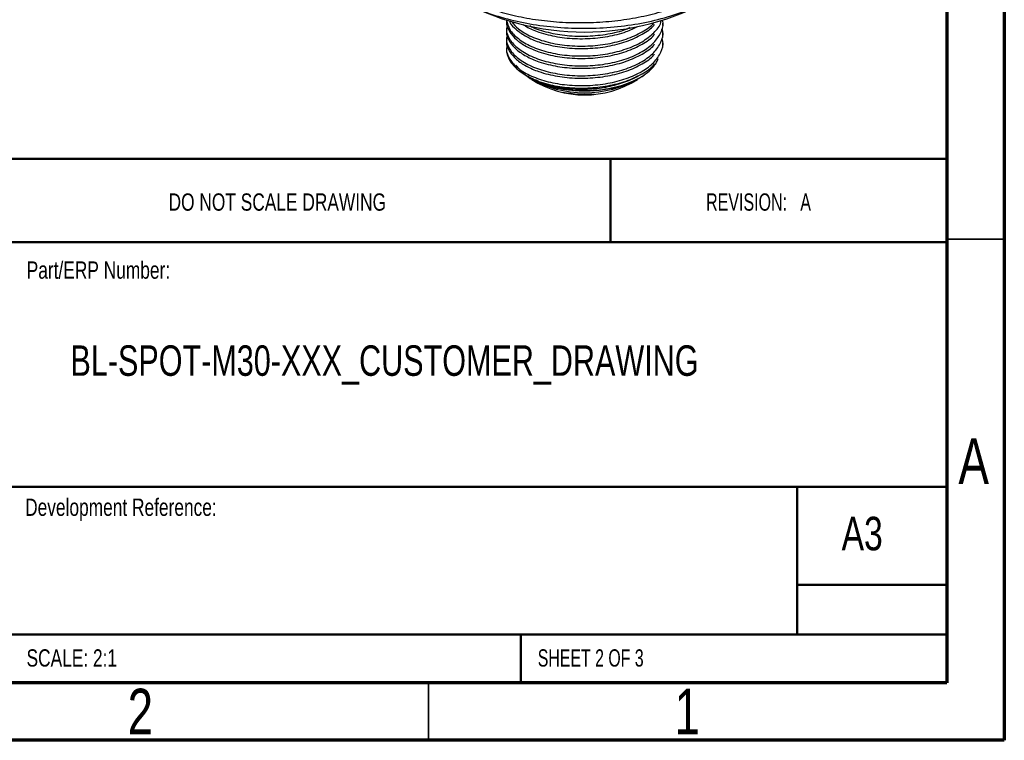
# Paper-space layout 'Mounting Plate ' of a CAD drawing. Header units: millimetres. Extents: x 15 to 415, y 5 to 292.
# Tile 20 of 33: x 329 to 415, y 5 to 68. Entities that reach past the tile are written whole.
import ezdxf

# ---------------------------------------------------------------- set-up
doc = ezdxf.new("R2010")
doc.units = ezdxf.units.MM
doc.layers.add('THICCC', color=7, linetype='Continuous', lineweight=35)
doc.styles.add('SLDTEXTSTYLE0', font='TXT', dxfattribs={"width": 0.75})
doc.styles.add('SLDTEXTSTYLE1', font='TXT', dxfattribs={"width": 0.692308})
doc.styles.add('SLDTEXTSTYLE2', font='TXT', dxfattribs={"width": 0.6875})

psp = doc.layouts.new('Mounting Plate ')

# ---------------------------------------------------------------- linework, layer by layer
at = {"color": 7, "linetype": 'Continuous', "lineweight": 70}
for p, q in [((415, 292), (415, 5)), ((410, 287), (410, 10)), ((410, 10), (20, 10)), ((415, 5), (15, 5))]:
    psp.add_line(p, q, dxfattribs=at)
at = {"color": 7, "linetype": 'Continuous', "lineweight": 25}
for p, q in [((371.754, 66.843), (371.754, 66.629)), ((385.336, 67.057), (385.336, 67.272)), ((371.754, 65.986), (371.754, 65.772)), ((385.336, 66.2), (385.336, 66.414)), ((371.754, 65.129), (371.754, 65.044)), ((385.336, 65.343), (385.336, 65.557)), ((372.574, 63.629), (373.25, 62.905)), ((373.116, 62.942), (373.22, 62.871)), ((373.548, 62.647), (373.749, 62.509)), ((373.89, 62.428), (373.838, 62.472)), ((383.397, 62.551), (382.535, 62.103)), ((383.341, 62.509), (383.542, 62.647)), ((383.539, 62.645), (383.711, 62.763)), ((376.762, 61.495), (375.628, 61.733))]:
    psp.add_line(p, q, dxfattribs=at)
at = {"color": 8, "linetype": 'Continuous', "lineweight": 25}
psp.add_line((383.522, 62.65), (383.397, 62.551), dxfattribs=at)
at = {"color": 7, "linetype": 'Continuous', "lineweight": 50}
for p, q in [((230, 55.474), (410, 55.474)), ((380.8, 48.25), (380.8, 55.474)), ((410, 48.25), (230, 48.25)), ((284.6, 27), (410, 27)), ((397, 14.25), (397, 27)), ((410, 18.5), (397, 18.5)), ((410, 14.198), (328.8, 14.198)), ((373, 10), (373, 14.25))]:
    psp.add_line(p, q, dxfattribs=at)
at = {"color": 7, "linetype": 'Continuous', "lineweight": 35}
for p, q in [((410, 48.5), (415, 48.5)), ((365, 10), (365, 5))]:
    psp.add_line(p, q, dxfattribs=at)
at = {"color": 7, "linetype": 'Continuous', "lineweight": 25}
for centre, radius, start, end in [((378.545, 89.014), 22.528, 240.21458, 299.78542), ((378.545, 70.832), 9.606, 240.04748, 299.95252), ((378.545, 69.545), 8.512, 237.41574, 302.58426), ((378.514, 70.902), 9.803, 258.90179, 275.10987)]:
    psp.add_arc(centre, radius, start, end, dxfattribs=at)
for points, knots in [([(367.244, 69.545), (367.553, 69.361), (368.381, 68.866), (369.991, 68.17), (372.078, 67.53), (374.374, 67.076), (376.776, 66.829), (379.26, 66.792), (381.712, 66.968), (384.101, 67.357), (386.321, 67.943), (388.35, 68.72), (390.093, 69.656), (391.529, 70.74), (392.456, 71.777), (393.027, 72.716), (393.209, 73.25), (393.301, 73.519)], [0, 0, 0, 0, 0.0420853, 0.1127595, 0.1854829, 0.2562018, 0.3289396, 0.4001921, 0.4735112, 0.5447589, 0.6180474, 0.6897317, 0.7634862, 0.8353139, 0.9092155, 0.9543611, 1, 1, 1, 1]), ([(366.936, 70.219), (367.422, 69.909), (368.346, 69.318), (370.033, 68.609), (371.823, 68.05), (373.766, 67.637), (375.831, 67.376), (377.974, 67.28), (380.121, 67.351), (382.212, 67.584), (384.215, 67.972), (386.109, 68.514), (387.834, 69.209), (389.15, 69.887), (389.777, 70.364), (389.992, 70.528)], [0, 0, 0, 0, 0.087868, 0.16742, 0.245563, 0.32356, 0.403031, 0.4831, 0.56285, 0.641382, 0.719089, 0.798302, 0.878317, 0.958218, 1, 1, 1, 1]), ([(371.784, 67.485), (371.774, 67.441), (371.701, 67.108), (371.988, 66.533), (372.582, 65.82), (373.45, 65.232), (374.418, 64.811), (375.602, 64.461), (377.02, 64.219), (378.807, 64.17), (380.572, 64.362), (382.21, 64.78), (383.557, 65.414), (384.382, 65.956), (384.604, 66.291), (384.629, 66.329)], [0, 0, 0, 0, 0.014659, 0.111423, 0.190909, 0.271939, 0.352631, 0.403719, 0.500483, 0.598928, 0.695691, 0.792454, 0.890899, 0.987662, 1, 1, 1, 1]), ([(371.837, 67.127), (371.801, 66.988), (371.688, 66.56), (371.999, 65.838), (372.726, 65.034), (373.877, 64.361), (375.339, 63.862), (377.02, 63.576), (378.806, 63.527), (380.573, 63.718), (382.204, 64.138), (383.582, 64.765), (384.627, 65.555), (385.213, 66.453), (385.43, 67.127), (385.314, 67.469), (385.305, 67.496)], [0, 0, 0, 0, 0.037981, 0.11712, 0.196259, 0.276773, 0.355913, 0.435052, 0.515566, 0.594705, 0.673844, 0.754359, 0.833498, 0.912637, 0.993151, 1, 1, 1, 1]), ([(371.837, 66.269), (371.801, 66.131), (371.688, 65.703), (371.999, 64.981), (372.726, 64.177), (373.877, 63.503), (375.339, 63.005), (377.02, 62.719), (378.806, 62.67), (380.573, 62.861), (382.204, 63.281), (383.582, 63.908), (384.625, 64.698), (385.22, 65.596), (385.427, 66.319), (385.286, 66.709), (385.258, 66.785)], [0, 0, 0, 0, 0.037515, 0.115685, 0.193855, 0.273382, 0.351552, 0.429722, 0.50925, 0.587419, 0.665589, 0.745117, 0.823286, 0.901456, 0.980984, 1, 1, 1, 1]), ([(371.775, 67.519), (371.84, 67.245), (371.974, 66.68), (372.737, 65.892), (373.874, 65.218), (375.34, 64.719), (377.02, 64.433), (378.806, 64.385), (380.574, 64.575), (382.201, 64.995), (383.591, 65.622), (384.592, 66.413), (385.131, 67.052), (385.184, 67.418), (385.191, 67.469)], [0, 0, 0, 0, 0.08461, 0.174224, 0.265397, 0.355012, 0.444627, 0.535799, 0.625414, 0.715029, 0.806201, 0.895816, 0.985431, 1, 1, 1, 1]), ([(372.024, 67.445), (372.034, 67.414), (372.119, 67.146), (372.611, 66.679), (373.442, 66.089), (374.42, 65.668), (375.601, 65.318), (377.021, 65.076), (378.807, 65.027), (380.572, 65.219), (382.21, 65.637), (383.557, 66.271), (384.382, 66.813), (384.604, 67.148), (384.629, 67.186)], [0, 0, 0, 0, 0.011868, 0.10026, 0.190368, 0.280101, 0.336913, 0.444518, 0.553992, 0.661597, 0.769201, 0.878675, 0.98628, 1, 1, 1, 1]), ([(372.223, 67.386), (372.393, 67.177), (372.787, 66.692), (373.884, 66.077), (375.337, 65.576), (377.021, 65.29), (378.807, 65.242), (380.571, 65.433), (382.212, 65.851), (383.553, 66.487), (384.358, 67.003), (384.568, 67.311), (384.576, 67.323)], [0, 0, 0, 0, 0.087257, 0.202003, 0.314789, 0.427575, 0.542321, 0.655107, 0.767893, 0.882639, 0.995425, 1, 1, 1, 1]), ([(373.219, 67.149), (373.307, 67.086), (373.671, 66.825), (374.425, 66.528), (375.598, 66.174), (377.021, 65.934), (378.808, 65.884), (380.567, 66.079), (382.074, 66.444), (382.831, 66.821), (383.153, 66.981)], [0, 0, 0, 0, 0.041247, 0.171969, 0.254733, 0.411491, 0.570973, 0.72773, 0.884488, 1, 1, 1, 1]), ([(373.783, 67.048), (373.834, 67.018), (374.253, 66.764), (375.361, 66.443), (377.013, 66.145), (378.812, 66.097), (380.559, 66.299), (381.834, 66.581), (382.397, 66.849), (382.515, 66.906)], [0, 0, 0, 0, 0.025064, 0.209556, 0.394049, 0.581747, 0.76624, 0.950732, 1, 1, 1, 1]), ([(371.784, 66.627), (371.774, 66.584), (371.701, 66.251), (371.988, 65.675), (372.582, 64.962), (373.45, 64.375), (374.418, 63.954), (375.602, 63.603), (377.02, 63.361), (378.807, 63.313), (380.572, 63.504), (382.21, 63.922), (383.557, 64.557), (384.382, 65.099), (384.604, 65.434), (384.629, 65.471)], [0, 0, 0, 0, 0.014659, 0.111423, 0.190909, 0.271939, 0.352631, 0.403719, 0.500483, 0.598928, 0.695691, 0.792454, 0.890899, 0.987662, 1, 1, 1, 1]), ([(371.837, 65.412), (371.801, 65.274), (371.688, 64.846), (371.999, 64.124), (372.726, 63.32), (373.877, 62.646), (375.339, 62.148), (377.02, 61.861), (378.806, 61.813), (380.573, 62.004), (382.204, 62.424), (383.582, 63.051), (384.625, 63.84), (385.22, 64.739), (385.427, 65.462), (385.286, 65.852), (385.258, 65.927)], [0, 0, 0, 0, 0.0375154, 0.115685, 0.1938545, 0.2733825, 0.3515521, 0.4297216, 0.5092496, 0.5874192, 0.6655887, 0.7451167, 0.8232863, 0.9014558, 0.9809838, 1, 1, 1, 1]), ([(371.784, 65.77), (371.774, 65.726), (371.701, 65.394), (371.988, 64.818), (372.582, 64.105), (373.45, 63.518), (374.418, 63.096), (375.602, 62.746), (377.02, 62.504), (378.807, 62.456), (380.572, 62.647), (382.21, 63.065), (383.557, 63.7), (384.382, 64.241), (384.604, 64.576), (384.629, 64.614)], [0, 0, 0, 0, 0.014659, 0.111423, 0.190909, 0.271939, 0.352631, 0.403719, 0.500483, 0.598928, 0.695691, 0.792454, 0.890899, 0.987662, 1, 1, 1, 1]), ([(371.772, 64.957), (371.77, 64.911), (371.754, 64.672), (371.912, 64.242), (372.249, 63.687), (372.777, 63.17), (373.522, 62.65), (374.199, 62.365), (374.584, 62.203)], [0, 0, 0, 0, 0.042226, 0.222382, 0.402538, 0.582694, 0.76285, 1, 1, 1, 1]), ([(373.438, 62.743), (373.511, 62.684), (373.773, 62.477), (374.373, 62.177), (375.213, 61.856), (376.158, 61.615), (377.172, 61.46), (378.231, 61.392), (379.306, 61.418), (380.365, 61.534), (381.375, 61.742), (382.314, 62.034), (383.151, 62.406), (383.868, 62.845), (384.424, 63.341), (384.787, 63.792), (384.889, 64.082), (384.924, 64.183)], [0, 0, 0, 0, 0.027669, 0.098605, 0.169552, 0.240505, 0.311676, 0.382847, 0.454671, 0.526495, 0.598311, 0.670128, 0.742819, 0.815509, 0.888207, 0.96091, 1, 1, 1, 1]), ([(374.584, 62.203), (374.844, 62.121), (375.595, 61.884), (377.023, 61.649), (378.806, 61.598), (380.572, 61.79), (382.21, 62.208), (383.557, 62.843), (384.382, 63.384), (384.604, 63.719), (384.629, 63.757)], [0, 0, 0, 0, 0.078917, 0.228389, 0.380458, 0.529929, 0.679401, 0.83147, 0.980942, 1, 1, 1, 1]), ([(374.584, 62.203), (374.247, 62.333), (373.731, 62.533), (373.359, 62.794), (373.229, 62.884)], [0, 0, 0, 0, 0.652809, 1, 1, 1, 1]), ([(373.938, 62.502), (374.056, 62.428), (374.507, 62.147), (375.608, 61.814), (377.139, 61.545), (378.785, 61.507), (380.418, 61.681), (381.887, 62.083), (382.824, 62.443), (383.147, 62.691), (383.153, 62.695)], [0, 0, 0, 0, 0.055063, 0.211174, 0.367286, 0.52611, 0.682221, 0.838333, 0.997157, 1, 1, 1, 1])]:
    psp.add_open_spline(points, degree=3, knots=knots, dxfattribs=at)
at = {"color": 8, "linetype": 'Continuous', "lineweight": 25}
psp.add_open_spline([(375.628, 61.733), (375.119, 61.888), (374.377, 62.112), (373.881, 62.468), (373.725, 62.58)], degree=3, knots=[0, 0, 0, 0, 0.686967, 1, 1, 1, 1], dxfattribs=at)
at = {"color": 7, "linetype": 'Continuous', "lineweight": 25}
psp.add_open_spline([(382.535, 62.103), (382.119, 61.949), (381.285, 61.641), (379.808, 61.398), (378.265, 61.323), (377.263, 61.437), (376.762, 61.495)], degree=3, dxfattribs=at)

# ---------------------------------------------------------------- texts
at = {"color": 7, "linetype": 'Continuous', "lineweight": 0}
for s, insert, char_height, attachment_point, style in [('DO NOT SCALE DRAWING', (342.411, 52.483), 1.5, 1, 'SLDTEXTSTYLE0'), ('REVISION:   A', (389.102, 52.483), 1.5, 1, 'SLDTEXTSTYLE1'), ('Part/ERP Number:', (330.09, 46.576), 1.5, 1, 'SLDTEXTSTYLE0'), ('A', (412.34, 31.226), 3.969, 2, 'SLDTEXTSTYLE0'), ('Development Reference:', (329.953, 25.986), 1.5, 1, 'SLDTEXTSTYLE0'), ('A3', (400.871, 24.406), 2.9104, 1, 'SLDTEXTSTYLE0'), ('SCALE: 2:1', (330.074, 12.9), 1.5, 1, 'SLDTEXTSTYLE0'), ('SHEET 2 OF 3', (374.478, 12.9), 1.5, 1, 'SLDTEXTSTYLE2'), ('2', (339.96, 9.476), 3.969, 2, 'SLDTEXTSTYLE0'), ('1', (387.46, 9.476), 3.969, 2, 'SLDTEXTSTYLE0')]:
    psp.add_mtext(s, dxfattribs=dict(at, insert=insert, char_height=char_height, attachment_point=attachment_point, style=style))
at = {"layer": 'THICCC', "insert": (333.888, 39.29), "char_height": 2.64583, "attachment_point": 1, "style": 'SLDTEXTSTYLE0'}
psp.add_mtext('BL-SPOT-M30-XXX_CUSTOMER_DRAWING', dxfattribs=at)

doc.saveas('drawing.dxf')
